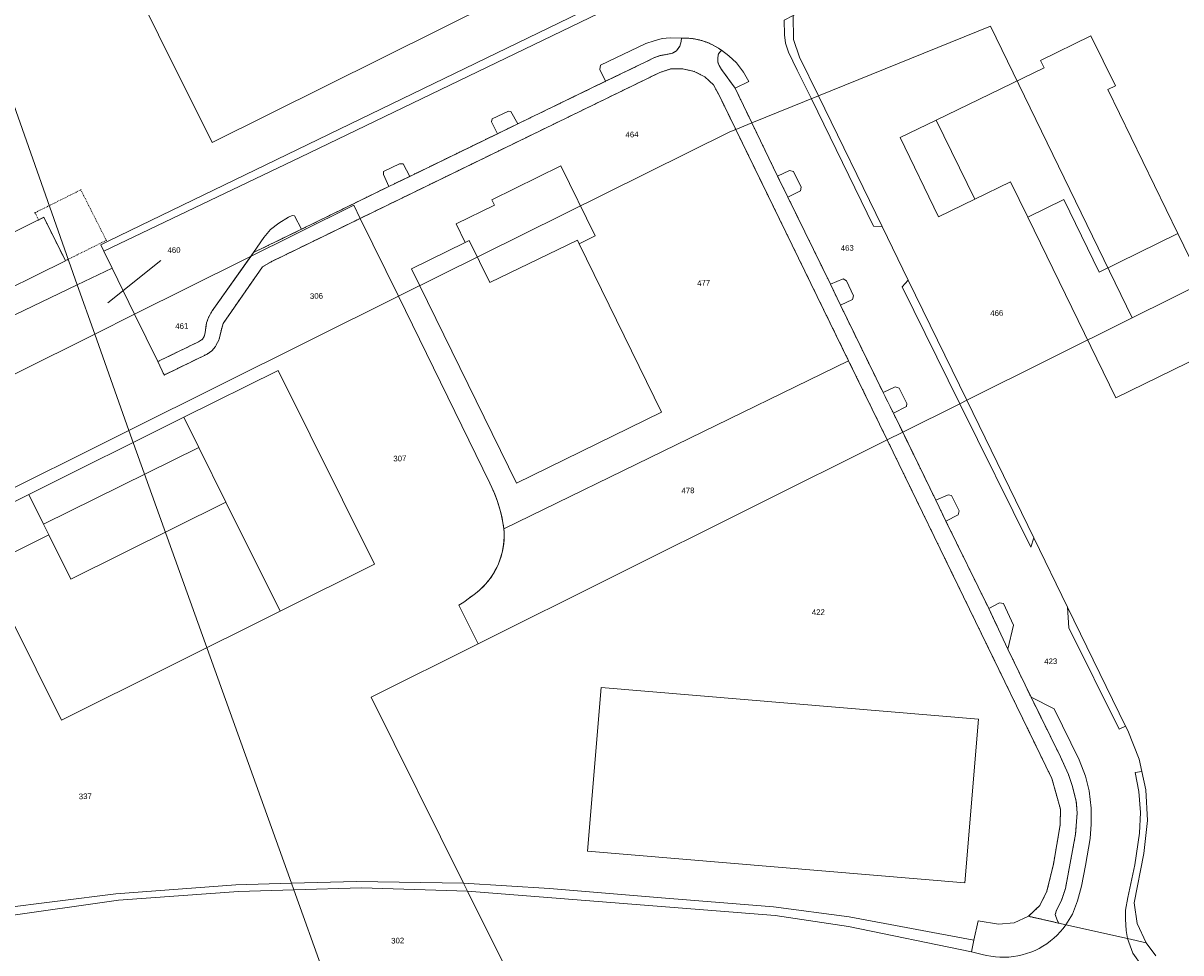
# Model space of a CAD drawing. Header units: millimetres. Extents: x -191 to 81095, y -508122 to 28741.
# Tile 243 of 255: x 5745 to 5889, y 10125 to 10241. Entities that reach past the tile are written whole.
import ezdxf

# ---------------------------------------------------------------- set-up
doc = ezdxf.new("R2010")
doc.units = ezdxf.units.MM
for name, pattern in [('VE22-087 DB - VST Hervest-Dorsten ALK VA2736$0$1', [0]), ('VE22-087 DB - VST Hervest-Dorsten ALK VA2736$0$2', [0.16, 0.06, -0.1]), ('VE22-087 DB - VST Hervest-Dorsten ALK VA2736$0$3', [0.26, 0.11, -0.15])]:
    doc.linetypes.add(name, pattern=pattern)
doc.layers.get('0').update_dxf_attribs({"color": 251})
for name, color, linetype, lineweight in [('VE22-087 DB - VST Hervest-Dorsten ALK VA2736$0$AX_Bauteil', 7, 'VE22-087 DB - VST Hervest-Dorsten ALK VA2736$0$1', 18), ('VE22-087 DB - VST Hervest-Dorsten ALK VA2736$0$AX_BesondererBauwerkspunkt_G2100', 7, 'VE22-087 DB - VST Hervest-Dorsten ALK VA2736$0$1', 18), ('VE22-087 DB - VST Hervest-Dorsten ALK VA2736$0$AX_Flurstueck', 9, 'VE22-087 DB - VST Hervest-Dorsten ALK VA2736$0$1', 18), ('VE22-087 DB - VST Hervest-Dorsten ALK VA2736$0$AX_Gebaeude', 7, 'VE22-087 DB - VST Hervest-Dorsten ALK VA2736$0$1', 18), ('VE22-087 DB - VST Hervest-Dorsten ALK VA2736$0$AX_IndustrieUndGewerbeflaeche', 7, 'VE22-087 DB - VST Hervest-Dorsten ALK VA2736$0$1', 18), ('VE22-087 DB - VST Hervest-Dorsten ALK VA2736$0$AX_SonstigesBauwerkOderSonstigeEinrichtung', 7, 'VE22-087 DB - VST Hervest-Dorsten ALK VA2736$0$1', 18), ('VE22-087 DB - VST Hervest-Dorsten ALK VA2736$0$AX_Strassenverkehr', 7, 'VE22-087 DB - VST Hervest-Dorsten ALK VA2736$0$1', 18), ('VE22-087 DB - VST Hervest-Dorsten ALK VA2736$0$AX_Strassenverkehrsanlage', 7, 'VE22-087 DB - VST Hervest-Dorsten ALK VA2736$0$1', 18), ('VE22-087 DB - VST Hervest-Dorsten ALK VA2736$0$AX_Vegetationsmerkmal', 7, 'VE22-087 DB - VST Hervest-Dorsten ALK VA2736$0$1', 18), ('VE22-087 DB - VST Hervest-Dorsten ALK VA2736$0$AX_Weg', 7, 'VE22-087 DB - VST Hervest-Dorsten ALK VA2736$0$1', 18), ('VE22-087 DB - VST Hervest-Dorsten ALK VA2736$0$Flurgrenzen', 9, 'VE22-087 DB - VST Hervest-Dorsten ALK VA2736$0$1', 18)]:
    doc.layers.add(name, color=color, linetype=linetype, lineweight=lineweight)
doc.layers.add('XREF ALK Kataster', color=251, linetype='Continuous')
doc.styles.add('VE22-087 DB - VST Hervest-Dorsten ALK VA2736$0$0', font='arial.ttf')

# ---------------------------------------------------------------- blocks, each defined once
blk = doc.blocks.new('VE22-087 DB - VST Hervest-Dorsten ALK VA2736$0$99')
at = {"color": 0}
blk.add_point((0, 0), dxfattribs=at)
blk = doc.blocks.new('VE22-087 DB - VST Hervest-Dorsten ALK VA2736')
at = {"layer": 'VE22-087 DB - VST Hervest-Dorsten ALK VA2736$0$AX_Bauteil', "color": 7, "linetype": 'VE22-087 DB - VST Hervest-Dorsten ALK VA2736$0$1', "lineweight": 13, "ltscale": 0.5}
for points in [[(5854.22, 10226.44, 0), (5859.03, 10216.56, 0), (5863.54, 10218.74, 0), (5858.73, 10228.63, 0)], [(5870.17, 10216.5, 0), (5881.15, 10193.96, 0), (5895.47, 10200.92, 0), (5888.91, 10214.44, 0), (5879.08, 10209.62, 0), (5874.67, 10218.69, 0)], [(5745.48, 10181.89, 0), (5747.33, 10178.15, 0), (5766.7, 10187.73, 0), (5764.83, 10191.51, 0)], [(5747.33, 10178.15, 0), (5747.99, 10176.85, 0), (5750.72, 10171.31, 0), (5770.08, 10180.93, 0), (5766.7, 10187.73, 0)], [(5745.48, 10181.89, 0), (5737.93, 10178.13, 0), (5737.48, 10177.9, 0), (5737.59, 10177.68, 0), (5738.04, 10177.9, 0), (5740.43, 10173.1, 0), (5747.99, 10176.85, 0), (5747.33, 10178.15, 0)], [(5770.08, 10180.93, 0), (5750.72, 10171.31, 0), (5747.99, 10176.85, 0), (5740.43, 10173.1, 0), (5739.98, 10172.87, 0), (5749.55, 10153.71, 0), (5776.84, 10167.3, 0)]]:
    blk.add_polyline3d(points, close=True, dxfattribs=at)
at = {"layer": 'VE22-087 DB - VST Hervest-Dorsten ALK VA2736$0$AX_Flurstueck', "linetype": 'VE22-087 DB - VST Hervest-Dorsten ALK VA2736$0$1', "lineweight": 13, "ltscale": 0.5}
for points in [[(5932.15, 10364.91, 0), (5731.45, 10265, 0), (5751.53, 10208.05, 0), (5755.88, 10210.14, 0), (5754.86, 10212.24, 0), (5754.46, 10213.05, 0), (5755.47, 10213.54, 0), (5877.07, 10272.49, 0), (5878.28, 10273.43, 0), (5884.5, 10282.43, 0), (5885.46, 10284.42, 0), (5885.96, 10286.08, 0), (5886.78, 10287.26, 0), (5891.76, 10289.7, 0), (5912.24, 10299.74, 0), (5918.28, 10310.95, 0), (5925.81, 10322.18, 0), (5934.08, 10332.87, 0), (5943.24, 10342.83, 0)], [(5901.41, 10272.03, 0), (5845.58, 10244.89, 0), (5844.69, 10244.31, 0), (5844.19, 10243.39, 0), (5840.86, 10241.68, 0), (5840.93, 10238.68, 0), (5841.68, 10236.47, 0), (5844.03, 10231.64, 0), (5865.52, 10240.34, 0), (5883.18, 10203.91, 0), (5902.31, 10213.43, 0), (5899.41, 10222.99, 0), (5897.63, 10232.85, 0), (5896.81, 10242.85, 0), (5897.21, 10252.83, 0), (5898.87, 10262.71, 0)], [(5865.52, 10240.34, 0), (5844.03, 10231.64, 0), (5851.97, 10215.33, 0), (5855.22, 10208.65, 0), (5862.54, 10193.63, 0), (5883.18, 10203.91, 0)], [(5825.62, 10235.01, 0), (5824.25, 10234.57, 0), (5786.85, 10216.35, 0), (5791.62, 10206.62, 0), (5832.97, 10227.16, 0), (5833.71, 10227.46, 0), (5831.63, 10231.72, 0), (5830.92, 10233.03, 0), (5829.84, 10234.03, 0), (5828.53, 10234.7, 0), (5827.1, 10235.01, 0)], [(5855.22, 10208.65, 0), (5851.97, 10215.33, 0), (5844.03, 10231.64, 0), (5835.72, 10228.28, 0), (5833.71, 10227.46, 0), (5847.8, 10198.57, 0), (5852.62, 10188.69, 0), (5854.55, 10189.65, 0), (5861.7, 10193.21, 0), (5862.54, 10193.63, 0)], [(5833.71, 10227.46, 0), (5832.97, 10227.16, 0), (5791.62, 10206.62, 0), (5803.04, 10183.27, 0), (5803.28, 10182.75, 0), (5803.51, 10182.21, 0), (5803.73, 10181.67, 0), (5803.93, 10181.13, 0), (5804.11, 10180.58, 0), (5804.27, 10180.02, 0), (5804.42, 10179.46, 0), (5804.55, 10178.9, 0), (5804.66, 10178.33, 0), (5804.7, 10178.08, 0), (5804.74, 10177.83, 0), (5804.77, 10177.57, 0), (5847.8, 10198.57, 0)], [(5786.05, 10218, 0), (5758.69, 10204.37, 0), (5761.57, 10198.46, 0), (5762.38, 10196.79, 0), (5767.75, 10199.41, 0), (5768.34, 10199.81, 0), (5768.79, 10200.35, 0), (5769.24, 10201.28, 0), (5769.47, 10202.29, 0), (5769.73, 10203.24, 0), (5774.63, 10210.29, 0), (5775.74, 10210.94, 0), (5786.85, 10216.35, 0)], [(5786.85, 10216.35, 0), (5775.74, 10210.94, 0), (5774.63, 10210.29, 0), (5769.73, 10203.24, 0), (5769.47, 10202.29, 0), (5769.24, 10201.28, 0), (5768.79, 10200.35, 0), (5768.34, 10199.81, 0), (5767.75, 10199.41, 0), (5762.38, 10196.79, 0), (5761.57, 10198.46, 0), (5758.69, 10204.37, 0), (5753.7, 10201.88, 0), (5757.95, 10189.84, 0), (5791.62, 10206.62, 0)], [(5755.88, 10210.14, 0), (5751.53, 10208.05, 0), (5753.7, 10201.88, 0), (5758.69, 10204.37, 0)], [(5751.53, 10208.05, 0), (5662.44, 10165.16, 0), (5664.4, 10162.13, 0), (5664.79, 10161.53, 0), (5665.17, 10160.93, 0), (5665.57, 10160.33, 0), (5665.97, 10159.74, 0), (5666.37, 10159.16, 0), (5666.78, 10158.57, 0), (5714.57, 10182.39, 0), (5753.7, 10201.88, 0)], [(5791.62, 10206.62, 0), (5757.95, 10189.84, 0), (5778.25, 10133.34, 0), (5786.37, 10133.56, 0), (5799.73, 10133.33, 0), (5788.19, 10156.57, 0), (5801.55, 10163.24, 0), (5799.17, 10168.05, 0), (5799.56, 10168.31, 0), (5799.94, 10168.57, 0), (5800.32, 10168.84, 0), (5800.7, 10169.12, 0), (5801.07, 10169.4, 0), (5801.43, 10169.69, 0), (5801.81, 10170.01, 0), (5802.17, 10170.35, 0), (5802.51, 10170.71, 0), (5802.83, 10171.09, 0), (5803.13, 10171.48, 0), (5803.41, 10171.9, 0), (5803.66, 10172.32, 0), (5803.89, 10172.76, 0), (5804.1, 10173.21, 0), (5804.28, 10173.67, 0), (5804.43, 10174.14, 0), (5804.56, 10174.62, 0), (5804.66, 10175.11, 0), (5804.74, 10175.6, 0), (5804.78, 10176.09, 0), (5804.81, 10176.58, 0), (5804.8, 10177.08, 0), (5804.77, 10177.57, 0), (5804.74, 10177.83, 0), (5804.7, 10178.08, 0), (5804.66, 10178.33, 0), (5804.55, 10178.9, 0), (5804.42, 10179.46, 0), (5804.27, 10180.02, 0), (5804.11, 10180.58, 0), (5803.93, 10181.13, 0), (5803.73, 10181.67, 0), (5803.51, 10182.21, 0), (5803.28, 10182.75, 0), (5803.04, 10183.27, 0)], [(5753.7, 10201.88, 0), (5714.57, 10182.39, 0), (5720.23, 10171.04, 0), (5757.95, 10189.84, 0)], [(5847.8, 10198.57, 0), (5804.77, 10177.57, 0), (5804.8, 10177.08, 0), (5804.81, 10176.58, 0), (5804.78, 10176.09, 0), (5804.74, 10175.6, 0), (5804.66, 10175.11, 0), (5804.56, 10174.62, 0), (5804.43, 10174.14, 0), (5804.28, 10173.67, 0), (5804.1, 10173.21, 0), (5803.89, 10172.76, 0), (5803.66, 10172.32, 0), (5803.41, 10171.9, 0), (5803.13, 10171.48, 0), (5802.83, 10171.09, 0), (5802.51, 10170.71, 0), (5802.17, 10170.35, 0), (5801.81, 10170.01, 0), (5801.43, 10169.69, 0), (5801.07, 10169.4, 0), (5800.7, 10169.12, 0), (5800.32, 10168.84, 0), (5799.94, 10168.57, 0), (5799.56, 10168.31, 0), (5799.17, 10168.05, 0), (5801.55, 10163.24, 0), (5852.62, 10188.69, 0)], [(5862.54, 10193.63, 0), (5861.7, 10193.21, 0), (5854.55, 10189.65, 0), (5852.62, 10188.69, 0), (5873.18, 10146.39, 0), (5874.24, 10142.57, 0), (5874.21, 10140.61, 0), (5873.36, 10135.7, 0), (5872.56, 10132.33, 0), (5871.67, 10130.56, 0), (5870.27, 10129.2, 0), (5874.02, 10128.35, 0), (5874.92, 10128.15, 0), (5882.63, 10126.42, 0), (5884.92, 10125.91, 0), (5883.8, 10128.31, 0), (5883.46, 10130.87, 0), (5884.64, 10137.05, 0), (5885.09, 10141.18, 0), (5884.89, 10145.01, 0), (5884.39, 10147.28, 0), (5884.05, 10148.81, 0), (5882.64, 10152.42, 0), (5882.38, 10152.95, 0), (5875.13, 10167.8, 0), (5870.91, 10176.47, 0)], [(5757.95, 10189.84, 0), (5720.23, 10171.04, 0), (5740.67, 10130.01, 0), (5741.74, 10130.17, 0), (5756.35, 10132.02, 0), (5771.3, 10133.15, 0), (5778.25, 10133.34, 0)], [(5852.62, 10188.69, 0), (5801.55, 10163.24, 0), (5788.19, 10156.57, 0), (5799.73, 10133.33, 0), (5810.48, 10132.67, 0), (5824.43, 10131.49, 0), (5838.42, 10130.4, 0), (5847.85, 10129.12, 0), (5863.43, 10126.21, 0), (5863.96, 10128.62, 0), (5866.52, 10128.22, 0), (5868.48, 10128.38, 0), (5870.27, 10129.2, 0), (5871.67, 10130.56, 0), (5872.56, 10132.33, 0), (5873.36, 10135.7, 0), (5874.21, 10140.61, 0), (5874.24, 10142.57, 0), (5873.18, 10146.39, 0)], [(5778.25, 10133.34, 0), (5778.55, 10132.49, 0), (5782.25, 10122.2, 0), (5783.2, 10119.55, 0), (5785.84, 10119.58, 0), (5788.47, 10119.58, 0), (5791.11, 10119.55, 0), (5793.74, 10119.51, 0), (5796.37, 10119.43, 0), (5799.01, 10119.34, 0), (5801.64, 10119.22, 0), (5804.27, 10119.08, 0), (5806.9, 10118.91, 0), (5805.3, 10122.13, 0), (5800.24, 10132.33, 0), (5799.73, 10133.33, 0), (5786.37, 10133.56, 0)]]:
    blk.add_polyline3d(points, close=True, dxfattribs=at)
for points in [[(5877.07, 10272.49, 0), (5755.47, 10213.54, 0), (5754.46, 10213.05, 0), (5754.86, 10212.24, 0), (5755.88, 10210.14, 0), (5758.69, 10204.37, 0), (5786.05, 10218, 0), (5786.85, 10216.35, 0), (5824.25, 10234.57, 0), (5825.62, 10235.01, 0), (5827.1, 10235.01, 0), (5828.53, 10234.7, 0), (5829.84, 10234.03, 0), (5830.92, 10233.03, 0), (5831.63, 10231.72, 0), (5833.71, 10227.46, 0), (5835.72, 10228.28, 0), (5844.03, 10231.64, 0), (5841.68, 10236.47, 0), (5840.93, 10238.68, 0), (5840.86, 10241.68, 0)], [(5662.44, 10165.16, 0), (5751.53, 10208.05, 0), (5731.45, 10265, 0)], [(5942.66, 10122.1, 0), (5942.96, 10125.59, 0), (5942.78, 10129.05, 0), (5942.03, 10132.48, 0), (5940.78, 10135.71, 0), (5905.54, 10206.31, 0), (5902.31, 10213.43, 0), (5883.18, 10203.91, 0), (5862.54, 10193.63, 0), (5870.91, 10176.47, 0), (5875.13, 10167.8, 0), (5882.38, 10152.95, 0), (5882.64, 10152.42, 0), (5884.05, 10148.81, 0), (5884.39, 10147.28, 0), (5884.89, 10145.01, 0), (5885.09, 10141.18, 0), (5884.64, 10137.05, 0), (5883.46, 10130.87, 0), (5883.8, 10128.31, 0), (5884.92, 10125.91, 0), (5886.14, 10124.27, 0)], [(5755.33, 10205.82, 0), (5761.97, 10211.09, 0)], [(5743.57, 10116.29, 0), (5746.38, 10116.7, 0), (5749.2, 10117.09, 0), (5752.02, 10117.44, 0), (5754.84, 10117.77, 0), (5757.67, 10118.07, 0), (5760.5, 10118.35, 0), (5763.33, 10118.59, 0), (5766.16, 10118.81, 0), (5769, 10119.01, 0), (5771.84, 10119.17, 0), (5774.68, 10119.31, 0), (5777.52, 10119.42, 0), (5780.36, 10119.5, 0), (5783.2, 10119.55, 0), (5782.25, 10122.2, 0), (5778.55, 10132.49, 0), (5778.25, 10133.34, 0), (5771.3, 10133.15, 0), (5756.35, 10132.02, 0), (5741.74, 10130.17, 0)], [(5886.14, 10124.27, 0), (5884.92, 10125.91, 0), (5882.63, 10126.42, 0), (5874.92, 10128.15, 0), (5874.02, 10128.35, 0), (5870.27, 10129.2, 0), (5868.48, 10128.38, 0), (5866.52, 10128.22, 0), (5863.96, 10128.62, 0), (5863.43, 10126.21, 0), (5847.85, 10129.12, 0), (5838.42, 10130.4, 0), (5824.43, 10131.49, 0), (5810.48, 10132.67, 0), (5799.73, 10133.33, 0), (5800.24, 10132.33, 0), (5805.3, 10122.13, 0)]]:
    blk.add_polyline3d(points, dxfattribs=at)
at = {"layer": 'VE22-087 DB - VST Hervest-Dorsten ALK VA2736$0$AX_Gebaeude', "color": 7, "linetype": 'VE22-087 DB - VST Hervest-Dorsten ALK VA2736$0$1', "lineweight": 13, "ltscale": 0.5}
for points in [[(5803.27, 10218.67, 0), (5803.59, 10217.99, 0), (5798.82, 10215.65, 0), (5799.96, 10213.34, 0), (5800.45, 10213.58, 0), (5803.02, 10208.33, 0), (5813.96, 10213.64, 0), (5814.16, 10213.17, 0), (5816.17, 10214.15, 0), (5811.89, 10222.89, 0)], [(5739.08, 10205.62, 0), (5750.04, 10211.06, 0), (5747.35, 10216.48, 0), (5746.7, 10216.16, 0), (5736.39, 10211.04, 0)], [(5764.83, 10191.51, 0), (5745.48, 10181.89, 0), (5737.93, 10178.13, 0), (5737.48, 10177.9, 0), (5737.59, 10177.68, 0), (5738.04, 10177.9, 0), (5740.43, 10173.1, 0), (5739.98, 10172.87, 0), (5749.55, 10153.71, 0), (5776.84, 10167.3, 0), (5788.63, 10173.18, 0), (5776.6, 10197.36, 0)], [(5816.9, 10157.79, 0), (5815.19, 10137.33, 0), (5862.31, 10133.38, 0), (5864.03, 10153.82, 0)]]:
    blk.add_polyline3d(points, close=True, dxfattribs=at)
at = {"layer": 'VE22-087 DB - VST Hervest-Dorsten ALK VA2736$0$AX_SonstigesBauwerkOderSonstigeEinrichtung', "color": 7, "linetype": 'VE22-087 DB - VST Hervest-Dorsten ALK VA2736$0$3', "lineweight": 13, "ltscale": 0.5}
blk.add_polyline3d([(5746.25, 10217.05, 0), (5746.7, 10216.16, 0), (5747.35, 10216.48, 0), (5750.04, 10211.06, 0), (5755.15, 10213.6, 0), (5751.97, 10219.91, 0)], close=True, dxfattribs=at)
at = {"layer": 'VE22-087 DB - VST Hervest-Dorsten ALK VA2736$0$AX_Strassenverkehr', "color": 253, "linetype": 'VE22-087 DB - VST Hervest-Dorsten ALK VA2736$0$1', "lineweight": 13, "ltscale": 0.5, "true_color": 0x999999}
for points in [[(5839.76, 10241.11, 0), (5839.79, 10239.25, 0), (5839.92, 10238.24, 0), (5840.31, 10237.12, 0), (5841.4, 10234.87, 0), (5843.15, 10231.28, 0), (5850.9, 10215.38, 0), (5851.97, 10215.33, 0), (5844.03, 10231.64, 0), (5841.68, 10236.47, 0), (5840.93, 10238.68, 0), (5840.86, 10241.68, 0)], [(5825.53, 10238.89, 0), (5824.54, 10238.79, 0), (5823.52, 10238.52, 0), (5822.49, 10238.17, 0), (5816.83, 10235.46, 0), (5816.76, 10234.92, 0), (5817.46, 10233.46, 0), (5822.51, 10235.9, 0), (5823.58, 10236.43, 0), (5824.29, 10236.67, 0), (5825, 10236.79, 0), (5825.82, 10236.97, 0), (5826.31, 10237.28, 0), (5826.73, 10237.86, 0), (5826.9, 10238.45, 0), (5826.94, 10238.86, 0)], [(5831.94, 10237.33, 0), (5831.55, 10236.9, 0), (5831.46, 10236.39, 0), (5831.47, 10235.87, 0), (5831.65, 10235.42, 0), (5831.95, 10234.93, 0), (5833.64, 10232.59, 0), (5835.36, 10233.42, 0), (5834.7, 10234.6, 0), (5833.79, 10235.77, 0), (5832.86, 10236.65, 0)], [(5778.35, 10216.7, 0), (5777.88, 10216.48, 0), (5776.69, 10215.74, 0), (5775.66, 10214.95, 0), (5774.81, 10213.95, 0), (5773.52, 10212.08, 0), (5779.52, 10214.99, 0), (5778.63, 10216.67, 0)], [(5866.64, 10168.34, 0), (5865.29, 10167.64, 0), (5867.69, 10162.55, 0), (5868.38, 10165.55, 0), (5867.15, 10168.26, 0)], [(5875.13, 10167.8, 0), (5875.27, 10165.23, 0), (5881.55, 10152.58, 0), (5882.38, 10152.95, 0)], [(5870.57, 10156.55, 0), (5874.25, 10149.11, 0), (5875.25, 10146.89, 0), (5875.74, 10145.42, 0), (5876.22, 10143.52, 0), (5876.33, 10142.12, 0), (5876.13, 10139.45, 0), (5874.86, 10132.66, 0), (5874.36, 10131.18, 0), (5873.76, 10129.97, 0), (5873.6, 10129.41, 0), (5873.77, 10128.85, 0), (5874.02, 10128.35, 0), (5874.92, 10128.15, 0), (5875.76, 10129.47, 0), (5876.36, 10131.15, 0), (5876.85, 10132.96, 0), (5877.37, 10135.54, 0), (5877.93, 10138.91, 0), (5878.06, 10140.69, 0), (5878.07, 10142.71, 0), (5877.83, 10144.87, 0), (5877.35, 10146.71, 0), (5876.57, 10148.74, 0), (5873.45, 10155.12, 0)], [(5884.39, 10147.28, 0), (5883.56, 10147.16, 0), (5884.02, 10144.79, 0), (5884.25, 10142.18, 0), (5884.09, 10139.57, 0), (5883.54, 10135.64, 0), (5882.67, 10131.57, 0), (5882.38, 10129.98, 0), (5882.37, 10128.86, 0), (5882.45, 10127.45, 0), (5882.63, 10126.42, 0), (5884.92, 10125.91, 0), (5883.8, 10128.31, 0), (5883.46, 10130.87, 0), (5884.64, 10137.05, 0), (5885.09, 10141.18, 0), (5884.89, 10145.01, 0)], [(5799.73, 10133.33, 0), (5800.24, 10132.33, 0), (5838.64, 10129.32, 0), (5847.78, 10127.94, 0), (5863.12, 10124.76, 0), (5863.43, 10126.21, 0), (5847.85, 10129.12, 0), (5838.42, 10130.4, 0), (5824.43, 10131.49, 0), (5810.48, 10132.67, 0)]]:
    blk.add_polyline3d(points, close=True, dxfattribs=at)
at = {"layer": 'VE22-087 DB - VST Hervest-Dorsten ALK VA2736$0$AX_Strassenverkehrsanlage', "color": 7, "linetype": 'VE22-087 DB - VST Hervest-Dorsten ALK VA2736$0$1', "lineweight": 13, "ltscale": 0.5, "true_color": 0xf7f7f0}
for points in [[(5826.94, 10238.86, 0), (5827.38, 10238.86, 0), (5827.83, 10238.84, 0), (5828.27, 10238.8, 0), (5828.71, 10238.73, 0), (5829.14, 10238.63, 0), (5829.57, 10238.51, 0), (5829.99, 10238.37, 0), (5830.4, 10238.21, 0), (5830.8, 10238.02, 0), (5831.19, 10237.81, 0), (5831.57, 10237.58, 0), (5831.94, 10237.33, 0)], [(5806.53, 10228.16, 0), (5817.46, 10233.46, 0)], [(5838.94, 10221.6, 0), (5835.72, 10228.28, 0), (5833.64, 10232.59, 0)], [(5793.02, 10221.59, 0), (5803.97, 10226.92, 0)], [(5779.52, 10214.99, 0), (5790.42, 10220.34, 0)], [(5840.23, 10218.98, 0), (5845.54, 10208.13, 0)], [(5846.78, 10205.5, 0), (5852.1, 10194.61, 0)], [(5853.39, 10192.03, 0), (5858.68, 10181.17, 0)], [(5859.94, 10178.55, 0), (5865.29, 10167.64, 0)], [(5867.69, 10162.55, 0), (5870.57, 10156.55, 0)], [(5863.12, 10124.76, 0), (5864.47, 10124.45, 0), (5865.02, 10124.31, 0), (5865.57, 10124.21, 0), (5866.13, 10124.13, 0), (5866.69, 10124.09, 0), (5867.25, 10124.08, 0), (5867.81, 10124.11, 0), (5868.37, 10124.17, 0), (5868.93, 10124.26, 0), (5869.48, 10124.38, 0), (5870.02, 10124.54, 0), (5870.55, 10124.73, 0), (5871.07, 10124.95, 0), (5871.58, 10125.2, 0), (5872.06, 10125.47, 0), (5872.54, 10125.78, 0), (5872.99, 10126.12, 0), (5873.42, 10126.48, 0), (5873.83, 10126.86, 0), (5874.22, 10127.27, 0), (5874.58, 10127.7, 0), (5874.92, 10128.15, 0)], [(5882.63, 10126.42, 0), (5883.28, 10124.6, 0), (5884.39, 10123.02, 0), (5885.5, 10121.86, 0), (5886.98, 10120.67, 0), (5888.31, 10119.98, 0), (5890.58, 10119.38, 0), (5905.19, 10116.69, 0), (5928.3, 10112.28, 0), (5963.87, 10105.27, 0), (5977.56, 10101.6, 0), (5984.08, 10100.22, 0), (5991.84, 10098.65, 0), (6010.87, 10095.02, 0), (6012.97, 10094.62, 0), (6014.78, 10094.53, 0), (6016.31, 10094.6, 0), (6017.8, 10094.95, 0), (6019.26, 10095.6, 0), (6020.63, 10096.42, 0), (6022.4, 10098.17, 0)]]:
    blk.add_polyline3d(points, dxfattribs=at)
at = {"layer": 'VE22-087 DB - VST Hervest-Dorsten ALK VA2736$0$AX_Vegetationsmerkmal', "color": 7, "linetype": 'VE22-087 DB - VST Hervest-Dorsten ALK VA2736$0$1', "lineweight": 13, "ltscale": 0.5}
for points in [[(5805.33, 10229.75, 0), (5803.3, 10228.78, 0), (5803.21, 10228.41, 0), (5803.97, 10226.92, 0), (5806.53, 10228.16, 0), (5805.65, 10229.71, 0)], [(5791.75, 10223.17, 0), (5789.76, 10222.19, 0), (5789.73, 10221.81, 0), (5790.42, 10220.34, 0), (5793.02, 10221.59, 0), (5792.19, 10223.15, 0)], [(5840.44, 10222.32, 0), (5838.94, 10221.6, 0), (5840.23, 10218.98, 0), (5841.79, 10219.8, 0), (5841.88, 10220.25, 0), (5840.92, 10222.19, 0)], [(5847.14, 10208.8, 0), (5845.54, 10208.13, 0), (5846.78, 10205.5, 0), (5848.3, 10206.23, 0), (5848.42, 10206.68, 0), (5847.54, 10208.54, 0)], [(5853.62, 10195.32, 0), (5852.1, 10194.61, 0), (5853.39, 10192.03, 0), (5855.02, 10192.87, 0), (5855.08, 10193.23, 0), (5854.11, 10195.16, 0)], [(5860.23, 10181.84, 0), (5858.68, 10181.17, 0), (5859.94, 10178.55, 0), (5861.49, 10179.34, 0), (5861.6, 10179.81, 0), (5860.66, 10181.76, 0)]]:
    blk.add_polyline3d(points, close=True, dxfattribs=at)
at = {"layer": 'VE22-087 DB - VST Hervest-Dorsten ALK VA2736$0$AX_BesondererBauwerkspunkt_G2100', "color": 7, "xscale": 0.5, "yscale": 0.5, "zscale": 0.5}
for p, rotation in [((5751.97, 10219.91), 1.589507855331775), ((5746.25, 10217.05), 1.589507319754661), ((5746.7, 10216.16), 1.589507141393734), ((5755.15, 10213.6), 1.589506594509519)]:
    blk.add_blockref('VE22-087 DB - VST Hervest-Dorsten ALK VA2736$0$99', p, dxfattribs=dict(at, rotation=rotation))
at = {"layer": 'VE22-087 DB - VST Hervest-Dorsten ALK VA2736$0$AX_Flurstueck', "char_height": 0.7, "attachment_point": 2, "rotation": 1.5895, "style": 'VE22-087 DB - VST Hervest-Dorsten ALK VA2736$0$0', "bg_fill": 3, "box_fill_scale": 1, "bg_fill_color": 256, "bg_fill_transparency": 0}
for s, insert in [('464', (5820.76, 10227.17)), ('463', (5847.62, 10213)), ('460', (5763.59, 10212.74)), ('477', (5829.7, 10208.63)), ('306', (5781.37, 10207.01)), ('466', (5866.28, 10204.87)), ('461', (5764.56, 10203.25)), ('307', (5791.78, 10186.72)), ('478', (5827.74, 10182.72)), ('422', (5844.01, 10167.53)), ('423', (5873.02, 10161.39)), ('337', (5752.52, 10144.54)), ('302', (5791.51, 10126.52))]:
    blk.add_mtext(s, dxfattribs=dict(at, insert=insert))
at = {"layer": 'VE22-087 DB - VST Hervest-Dorsten ALK VA2736$0$AX_Gebaeude', "color": 7, "linetype": 'VE22-087 DB - VST Hervest-Dorsten ALK VA2736$0$1', "lineweight": 13, "ltscale": 0.5}
for points in [[(5768.37, 10225.84, 0), (5846.37, 10264.67, 0), (5826.29, 10304.95, 0), (5748.32, 10266.13, 0)], [(5854.22, 10226.44, 0), (5859.03, 10216.56, 0), (5863.54, 10218.74, 0), (5868.02, 10220.93, 0), (5870.17, 10216.5, 0), (5881.15, 10193.96, 0), (5895.47, 10200.92, 0), (5888.91, 10214.44, 0), (5880.16, 10232.42, 0), (5881.13, 10232.89, 0), (5878.04, 10239.15, 0), (5871.77, 10236.08, 0), (5872.19, 10235.15, 0), (5858.73, 10228.63, 0)], [(5793.26, 10210.06, 0), (5806.34, 10183.3, 0), (5824.46, 10192.17, 0), (5814.16, 10213.17, 0), (5813.96, 10213.64, 0), (5803.02, 10208.33, 0), (5800.45, 10213.58, 0), (5799.96, 10213.34, 0)]]:
    blk.add_polyline3d(points, close=True, dxfattribs=at)
at = {"layer": 'VE22-087 DB - VST Hervest-Dorsten ALK VA2736$0$AX_IndustrieUndGewerbeflaeche', "color": 253, "linetype": 'VE22-087 DB - VST Hervest-Dorsten ALK VA2736$0$1', "lineweight": 13, "ltscale": 0.5, "true_color": 0x999999}
for points in [[(5714.57, 10182.39, 0), (5753.7, 10201.88, 0), (5758.69, 10204.37, 0), (5755.88, 10210.14, 0), (5754.86, 10212.24, 0), (5754.46, 10213.05, 0), (5755.47, 10213.54, 0), (5877.07, 10272.49, 0), (5878.28, 10273.43, 0), (5884.5, 10282.43, 0), (5885.46, 10284.42, 0), (5885.96, 10286.08, 0), (5886.78, 10287.26, 0), (5891.76, 10289.7, 0), (5912.24, 10299.74, 0), (5918.28, 10310.95, 0), (5925.81, 10322.18, 0), (5934.08, 10332.87, 0), (5943.24, 10342.83, 0), (5932.15, 10364.91, 0), (5927.69, 10373.86, 0), (5617.98, 10219.68, 0)], [(5901.41, 10272.03, 0), (5845.58, 10244.89, 0), (5844.69, 10244.31, 0), (5844.19, 10243.39, 0), (5840.86, 10241.68, 0), (5840.93, 10238.68, 0), (5841.68, 10236.47, 0), (5844.03, 10231.64, 0), (5851.97, 10215.33, 0), (5855.22, 10208.65, 0), (5862.54, 10193.63, 0), (5870.91, 10176.47, 0), (5875.13, 10167.8, 0), (5882.38, 10152.95, 0), (5882.64, 10152.42, 0), (5884.05, 10148.81, 0), (5884.39, 10147.28, 0), (5884.89, 10145.01, 0), (5885.09, 10141.18, 0), (5884.64, 10137.05, 0), (5883.46, 10130.87, 0), (5883.8, 10128.31, 0), (5884.92, 10125.91, 0), (5886.14, 10124.27, 0)], [(5741.74, 10130.17, 0), (5756.35, 10132.02, 0), (5771.3, 10133.15, 0), (5778.25, 10133.34, 0), (5786.37, 10133.56, 0), (5799.73, 10133.33, 0), (5788.19, 10156.57, 0), (5801.55, 10163.24, 0), (5799.17, 10168.05, 0), (5799.56, 10168.31, 0), (5799.94, 10168.57, 0), (5800.32, 10168.84, 0), (5800.7, 10169.12, 0), (5801.07, 10169.4, 0), (5801.43, 10169.69, 0), (5801.81, 10170.01, 0), (5802.17, 10170.35, 0), (5802.51, 10170.71, 0), (5802.83, 10171.09, 0), (5803.13, 10171.48, 0), (5803.41, 10171.9, 0), (5803.66, 10172.32, 0), (5803.89, 10172.76, 0), (5804.1, 10173.21, 0), (5804.28, 10173.67, 0), (5804.43, 10174.14, 0), (5804.56, 10174.62, 0), (5804.66, 10175.11, 0), (5804.74, 10175.6, 0), (5804.78, 10176.09, 0), (5804.81, 10176.58, 0), (5804.8, 10177.08, 0), (5804.77, 10177.57, 0), (5804.74, 10177.83, 0), (5804.7, 10178.08, 0), (5804.66, 10178.33, 0), (5804.55, 10178.9, 0), (5804.42, 10179.46, 0), (5804.27, 10180.02, 0), (5804.11, 10180.58, 0), (5803.93, 10181.13, 0), (5803.73, 10181.67, 0), (5803.51, 10182.21, 0), (5803.28, 10182.75, 0), (5803.04, 10183.27, 0), (5791.62, 10206.62, 0), (5786.85, 10216.35, 0), (5775.74, 10210.94, 0), (5774.63, 10210.29, 0), (5769.73, 10203.24, 0), (5769.47, 10202.29, 0), (5769.24, 10201.28, 0), (5768.79, 10200.35, 0), (5768.34, 10199.81, 0), (5767.75, 10199.41, 0), (5762.38, 10196.79, 0), (5761.57, 10198.46, 0), (5758.69, 10204.37, 0), (5753.7, 10201.88, 0), (5714.57, 10182.39, 0)]]:
    blk.add_polyline3d(points, dxfattribs=at)
for points in [[(5825.62, 10235.01, 0), (5824.25, 10234.57, 0), (5786.85, 10216.35, 0), (5791.62, 10206.62, 0), (5803.04, 10183.27, 0), (5803.28, 10182.75, 0), (5803.51, 10182.21, 0), (5803.73, 10181.67, 0), (5803.93, 10181.13, 0), (5804.11, 10180.58, 0), (5804.27, 10180.02, 0), (5804.42, 10179.46, 0), (5804.55, 10178.9, 0), (5804.66, 10178.33, 0), (5804.7, 10178.08, 0), (5804.74, 10177.83, 0), (5804.77, 10177.57, 0), (5804.8, 10177.08, 0), (5804.81, 10176.58, 0), (5804.78, 10176.09, 0), (5804.74, 10175.6, 0), (5804.66, 10175.11, 0), (5804.56, 10174.62, 0), (5804.43, 10174.14, 0), (5804.28, 10173.67, 0), (5804.1, 10173.21, 0), (5803.89, 10172.76, 0), (5803.66, 10172.32, 0), (5803.41, 10171.9, 0), (5803.13, 10171.48, 0), (5802.83, 10171.09, 0), (5802.51, 10170.71, 0), (5802.17, 10170.35, 0), (5801.81, 10170.01, 0), (5801.43, 10169.69, 0), (5801.07, 10169.4, 0), (5800.7, 10169.12, 0), (5800.32, 10168.84, 0), (5799.94, 10168.57, 0), (5799.56, 10168.31, 0), (5799.17, 10168.05, 0), (5801.55, 10163.24, 0), (5852.62, 10188.69, 0), (5847.8, 10198.57, 0), (5833.71, 10227.46, 0), (5831.63, 10231.72, 0), (5830.92, 10233.03, 0), (5829.84, 10234.03, 0), (5828.53, 10234.7, 0), (5827.1, 10235.01, 0)], [(5852.62, 10188.69, 0), (5801.55, 10163.24, 0), (5788.19, 10156.57, 0), (5799.73, 10133.33, 0), (5810.48, 10132.67, 0), (5824.43, 10131.49, 0), (5838.42, 10130.4, 0), (5847.85, 10129.12, 0), (5863.43, 10126.21, 0), (5863.96, 10128.62, 0), (5866.52, 10128.22, 0), (5868.48, 10128.38, 0), (5870.27, 10129.2, 0), (5871.67, 10130.56, 0), (5872.56, 10132.33, 0), (5873.36, 10135.7, 0), (5874.21, 10140.61, 0), (5874.24, 10142.57, 0), (5873.18, 10146.39, 0)]]:
    blk.add_polyline3d(points, close=True, dxfattribs=at)
at = {"layer": 'VE22-087 DB - VST Hervest-Dorsten ALK VA2736$0$AX_Strassenverkehr', "color": 253, "linetype": 'VE22-087 DB - VST Hervest-Dorsten ALK VA2736$0$1', "lineweight": 13, "ltscale": 0.5, "true_color": 0x999999}
for points in [[(5823.67, 10245.39, 0), (5779.4, 10223.99, 0), (5754.86, 10212.24, 0), (5755.88, 10210.14, 0), (5758.69, 10204.37, 0), (5761.57, 10198.46, 0), (5766.67, 10200.94, 0), (5767.14, 10201.25, 0), (5767.36, 10201.58, 0), (5767.48, 10202.05, 0), (5767.59, 10202.76, 0), (5767.67, 10203.31, 0), (5767.89, 10203.96, 0), (5768.36, 10204.79, 0), (5773.17, 10211.58, 0), (5773.52, 10212.08, 0), (5774.81, 10213.95, 0), (5775.66, 10214.95, 0), (5776.69, 10215.74, 0), (5777.88, 10216.48, 0), (5778.35, 10216.7, 0), (5778.63, 10216.67, 0), (5779.52, 10214.99, 0), (5790.42, 10220.34, 0), (5793.02, 10221.59, 0), (5803.97, 10226.92, 0), (5806.53, 10228.16, 0), (5817.46, 10233.46, 0), (5816.76, 10234.92, 0), (5816.83, 10235.46, 0), (5822.49, 10238.17, 0), (5823.52, 10238.52, 0), (5824.54, 10238.79, 0), (5825.53, 10238.89, 0), (5826.94, 10238.86, 0), (5827.38, 10238.86, 0), (5827.83, 10238.84, 0), (5828.27, 10238.8, 0), (5828.71, 10238.73, 0), (5829.14, 10238.63, 0), (5829.57, 10238.51, 0), (5829.99, 10238.37, 0), (5830.4, 10238.21, 0), (5830.8, 10238.02, 0), (5831.19, 10237.81, 0), (5831.57, 10237.58, 0), (5831.94, 10237.33, 0), (5832.86, 10236.65, 0), (5833.79, 10235.77, 0), (5834.7, 10234.6, 0), (5835.36, 10233.42, 0), (5833.64, 10232.59, 0), (5835.72, 10228.28, 0), (5838.94, 10221.6, 0), (5840.23, 10218.98, 0), (5845.54, 10208.13, 0), (5846.78, 10205.5, 0), (5852.1, 10194.61, 0), (5853.39, 10192.03, 0), (5854.55, 10189.65, 0), (5858.68, 10181.17, 0), (5859.94, 10178.55, 0), (5865.29, 10167.64, 0), (5866.64, 10168.34, 0), (5867.15, 10168.26, 0), (5868.38, 10165.55, 0), (5867.69, 10162.55, 0), (5870.57, 10156.55, 0), (5873.45, 10155.12, 0), (5876.57, 10148.74, 0), (5877.35, 10146.71, 0), (5877.83, 10144.87, 0), (5878.07, 10142.71, 0), (5878.06, 10140.69, 0), (5877.93, 10138.91, 0), (5877.37, 10135.54, 0), (5876.85, 10132.96, 0), (5876.36, 10131.15, 0), (5875.76, 10129.47, 0), (5874.92, 10128.15, 0), (5874.02, 10128.35, 0), (5870.27, 10129.2, 0), (5868.48, 10128.38, 0), (5866.52, 10128.22, 0), (5863.96, 10128.62, 0), (5863.43, 10126.21, 0), (5863.12, 10124.76, 0), (5847.78, 10127.94, 0), (5838.64, 10129.32, 0), (5800.24, 10132.33, 0), (5805.3, 10122.13, 0)], [(5886.14, 10124.27, 0), (5884.92, 10125.91, 0), (5882.63, 10126.42, 0), (5882.45, 10127.45, 0), (5882.37, 10128.86, 0), (5882.38, 10129.98, 0), (5882.67, 10131.57, 0), (5883.54, 10135.64, 0), (5884.09, 10139.57, 0), (5884.25, 10142.18, 0), (5884.02, 10144.79, 0), (5883.56, 10147.16, 0), (5884.39, 10147.28, 0), (5884.05, 10148.81, 0), (5882.64, 10152.42, 0), (5882.38, 10152.95, 0), (5881.55, 10152.58, 0), (5875.27, 10165.23, 0), (5875.13, 10167.8, 0), (5870.91, 10176.47, 0), (5870.54, 10175.3, 0), (5861.7, 10193.21, 0), (5854.49, 10207.81, 0), (5855.22, 10208.65, 0), (5851.97, 10215.33, 0), (5850.9, 10215.38, 0), (5843.15, 10231.28, 0), (5841.4, 10234.87, 0), (5840.31, 10237.12, 0), (5839.92, 10238.24, 0), (5839.79, 10239.25, 0), (5839.76, 10241.11, 0)], [(5805.3, 10122.13, 0), (5800.24, 10132.33, 0), (5787, 10132.74, 0), (5778.55, 10132.49, 0), (5771.67, 10132.31, 0), (5756.68, 10131.22, 0), (5742.35, 10129.19, 0)]]:
    blk.add_polyline3d(points, dxfattribs=at)
for points in [[(5886.78, 10287.26, 0), (5885.96, 10286.08, 0), (5885.46, 10284.42, 0), (5884.5, 10282.43, 0), (5878.28, 10273.43, 0), (5877.07, 10272.49, 0), (5755.47, 10213.54, 0), (5754.46, 10213.05, 0), (5754.86, 10212.24, 0), (5779.4, 10223.99, 0), (5823.67, 10245.39, 0), (5860.52, 10263.29, 0), (5878.38, 10271.94, 0), (5878.93, 10272.43, 0), (5879.62, 10273.4, 0), (5885.61, 10282.11, 0), (5886.21, 10283.23, 0), (5886.67, 10284.75, 0)], [(5854.49, 10207.81, 0), (5861.7, 10193.21, 0), (5870.54, 10175.3, 0), (5870.91, 10176.47, 0), (5862.54, 10193.63, 0), (5855.22, 10208.65, 0)], [(5756.35, 10132.02, 0), (5741.74, 10130.17, 0), (5740.67, 10130.01, 0), (5734.29, 10129.05, 0), (5726.89, 10128.11, 0), (5717.89, 10126.81, 0), (5711.09, 10125.26, 0), (5711.34, 10124.29, 0), (5718.13, 10125.92, 0), (5727.36, 10127.09, 0), (5734.64, 10128.02, 0), (5742.35, 10129.19, 0), (5756.68, 10131.22, 0), (5771.67, 10132.31, 0), (5778.55, 10132.49, 0), (5787, 10132.74, 0), (5800.24, 10132.33, 0), (5799.73, 10133.33, 0), (5786.37, 10133.56, 0), (5778.25, 10133.34, 0), (5771.3, 10133.15, 0)]]:
    blk.add_polyline3d(points, close=True, dxfattribs=at)
at = {"layer": 'VE22-087 DB - VST Hervest-Dorsten ALK VA2736$0$AX_Strassenverkehrsanlage', "color": 7, "linetype": 'VE22-087 DB - VST Hervest-Dorsten ALK VA2736$0$1', "lineweight": 13, "ltscale": 0.5, "true_color": 0xf7f7f0}
blk.add_polyline3d([(5761.57, 10198.46, 0), (5766.67, 10200.94, 0), (5767.14, 10201.25, 0), (5767.36, 10201.58, 0), (5767.48, 10202.05, 0), (5767.59, 10202.76, 0), (5767.67, 10203.31, 0), (5767.89, 10203.96, 0), (5768.36, 10204.79, 0), (5773.52, 10212.08, 0)], dxfattribs=at)
at = {"layer": 'VE22-087 DB - VST Hervest-Dorsten ALK VA2736$0$AX_Weg', "color": 7, "linetype": 'VE22-087 DB - VST Hervest-Dorsten ALK VA2736$0$2', "lineweight": 13, "ltscale": 0.5}
blk.add_polyline3d([(5826.94, 10238.86, 0), (5826.9, 10238.45, 0), (5826.73, 10237.86, 0), (5826.31, 10237.28, 0), (5825.82, 10236.97, 0), (5825, 10236.79, 0), (5824.29, 10236.67, 0), (5823.58, 10236.43, 0), (5822.51, 10235.9, 0), (5817.46, 10233.46, 0), (5806.53, 10228.16, 0), (5803.97, 10226.92, 0), (5793.02, 10221.59, 0), (5790.42, 10220.34, 0), (5779.52, 10214.99, 0), (5773.52, 10212.08, 0), (5773.17, 10211.58, 0), (5768.36, 10204.79, 0), (5767.89, 10203.96, 0), (5767.67, 10203.31, 0), (5767.59, 10202.76, 0), (5767.48, 10202.05, 0), (5767.36, 10201.58, 0), (5767.14, 10201.25, 0), (5766.67, 10200.94, 0), (5761.57, 10198.46, 0), (5762.38, 10196.79, 0), (5767.75, 10199.41, 0), (5768.34, 10199.81, 0), (5768.79, 10200.35, 0), (5769.24, 10201.28, 0), (5769.47, 10202.29, 0), (5769.73, 10203.24, 0), (5774.63, 10210.29, 0), (5775.74, 10210.94, 0), (5786.85, 10216.35, 0), (5824.25, 10234.57, 0), (5825.62, 10235.01, 0), (5827.1, 10235.01, 0), (5828.53, 10234.7, 0), (5829.84, 10234.03, 0), (5830.92, 10233.03, 0), (5831.63, 10231.72, 0), (5833.71, 10227.46, 0), (5847.8, 10198.57, 0), (5852.62, 10188.69, 0), (5873.18, 10146.39, 0), (5874.24, 10142.57, 0), (5874.21, 10140.61, 0), (5873.36, 10135.7, 0), (5872.56, 10132.33, 0), (5871.67, 10130.56, 0), (5870.27, 10129.2, 0), (5874.02, 10128.35, 0), (5873.77, 10128.85, 0), (5873.6, 10129.41, 0), (5873.76, 10129.97, 0), (5874.36, 10131.18, 0), (5874.86, 10132.66, 0), (5876.13, 10139.45, 0), (5876.33, 10142.12, 0), (5876.22, 10143.52, 0), (5875.74, 10145.42, 0), (5875.25, 10146.89, 0), (5874.25, 10149.11, 0), (5870.57, 10156.55, 0), (5867.69, 10162.55, 0), (5865.29, 10167.64, 0), (5859.94, 10178.55, 0), (5858.68, 10181.17, 0), (5854.55, 10189.65, 0), (5853.39, 10192.03, 0), (5852.1, 10194.61, 0), (5846.78, 10205.5, 0), (5845.54, 10208.13, 0), (5840.23, 10218.98, 0), (5838.94, 10221.6, 0), (5835.72, 10228.28, 0), (5833.64, 10232.59, 0), (5831.95, 10234.93, 0), (5831.65, 10235.42, 0), (5831.47, 10235.87, 0), (5831.46, 10236.39, 0), (5831.55, 10236.9, 0), (5831.94, 10237.33, 0), (5831.57, 10237.58, 0), (5831.19, 10237.81, 0), (5830.8, 10238.02, 0), (5830.4, 10238.21, 0), (5829.99, 10238.37, 0), (5829.57, 10238.51, 0), (5829.14, 10238.63, 0), (5828.71, 10238.73, 0), (5828.27, 10238.8, 0), (5827.83, 10238.84, 0), (5827.38, 10238.86, 0)], close=True, dxfattribs=at)
at = {"layer": 'VE22-087 DB - VST Hervest-Dorsten ALK VA2736$0$Flurgrenzen', "ltscale": 0.5}
for points in [[(5714.57, 10182.39, 0), (5753.7, 10201.88, 0), (5758.69, 10204.37, 0), (5761.57, 10198.46, 0), (5762.38, 10196.79, 0), (5767.75, 10199.41, 0), (5768.34, 10199.81, 0), (5768.79, 10200.35, 0), (5769.24, 10201.28, 0), (5769.47, 10202.29, 0), (5769.73, 10203.24, 0), (5774.63, 10210.29, 0), (5775.74, 10210.94, 0), (5786.85, 10216.35, 0), (5791.62, 10206.62, 0), (5803.04, 10183.27, 0), (5803.15, 10183.03, 0), (5803.4, 10182.47, 0), (5803.63, 10181.92, 0), (5803.84, 10181.38, 0), (5804.02, 10180.85, 0), (5804.19, 10180.32, 0), (5804.34, 10179.76, 0), (5804.48, 10179.19, 0), (5804.61, 10178.59, 0), (5804.66, 10178.33, 0), (5804.72, 10177.95, 0), (5804.77, 10177.57, 0), (5804.79, 10177.26, 0), (5804.81, 10176.72, 0), (5804.79, 10176.2, 0), (5804.75, 10175.71, 0), (5804.68, 10175.23, 0), (5804.6, 10174.78, 0), (5804.49, 10174.36, 0), (5804.37, 10173.95, 0), (5804.24, 10173.57, 0), (5804.1, 10173.21, 0), (5803.94, 10172.86, 0), (5803.76, 10172.5, 0), (5803.55, 10172.13, 0), (5803.32, 10171.76, 0), (5803.05, 10171.38, 0), (5802.76, 10171, 0), (5802.44, 10170.63, 0), (5802.07, 10170.26, 0), (5801.68, 10169.89, 0), (5801.43, 10169.69, 0), (5800.88, 10169.26, 0), (5800.32, 10168.84, 0), (5799.76, 10168.44, 0), (5799.17, 10168.05, 0), (5801.55, 10163.24, 0), (5788.19, 10156.57, 0), (5799.73, 10133.33, 0), (5800.24, 10132.33, 0), (5805.3, 10122.13, 0)], [(5805.3, 10122.13, 0), (5800.24, 10132.33, 0), (5799.73, 10133.33, 0), (5788.19, 10156.57, 0), (5801.55, 10163.24, 0), (5799.17, 10168.05, 0), (5799.76, 10168.44, 0), (5800.32, 10168.84, 0), (5800.88, 10169.26, 0), (5801.43, 10169.69, 0), (5801.68, 10169.89, 0), (5802.07, 10170.26, 0), (5802.44, 10170.63, 0), (5802.76, 10171, 0), (5803.05, 10171.38, 0), (5803.32, 10171.76, 0), (5803.55, 10172.13, 0), (5803.76, 10172.5, 0), (5803.94, 10172.86, 0), (5804.1, 10173.21, 0), (5804.24, 10173.57, 0), (5804.37, 10173.95, 0), (5804.49, 10174.36, 0), (5804.6, 10174.78, 0), (5804.68, 10175.23, 0), (5804.75, 10175.71, 0), (5804.79, 10176.2, 0), (5804.81, 10176.72, 0), (5804.79, 10177.26, 0), (5804.77, 10177.57, 0), (5804.72, 10177.95, 0), (5804.66, 10178.33, 0), (5804.61, 10178.59, 0), (5804.48, 10179.19, 0), (5804.34, 10179.76, 0), (5804.19, 10180.32, 0), (5804.02, 10180.85, 0), (5803.84, 10181.38, 0), (5803.63, 10181.92, 0), (5803.4, 10182.47, 0), (5803.15, 10183.03, 0), (5803.04, 10183.27, 0), (5791.62, 10206.62, 0), (5786.85, 10216.35, 0), (5775.74, 10210.94, 0), (5774.63, 10210.29, 0), (5769.73, 10203.24, 0), (5769.47, 10202.29, 0), (5769.24, 10201.28, 0), (5768.79, 10200.35, 0), (5768.34, 10199.81, 0), (5767.75, 10199.41, 0), (5762.38, 10196.79, 0), (5761.57, 10198.46, 0), (5758.69, 10204.37, 0), (5753.7, 10201.88, 0), (5714.57, 10182.39, 0)]]:
    blk.add_polyline3d(points, dxfattribs=at)

msp = doc.modelspace()

# ---------------------------------------------------------------- block references
at = {"layer": 'XREF ALK Kataster', "color": 251}
msp.add_blockref('VE22-087 DB - VST Hervest-Dorsten ALK VA2736', (0, 0), dxfattribs=at)

doc.saveas('drawing.dxf')
